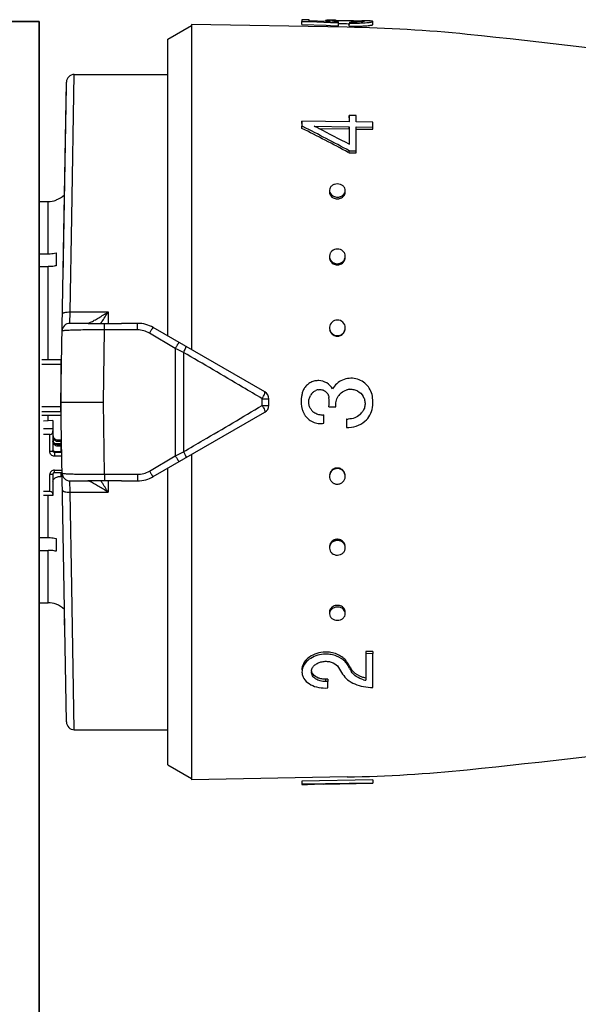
# Model space of a CAD drawing. Header units: millimetres. Extents: x 1279 to 58476, y -6899 to 74987.
# Tile 96 of 157: x 28805 to 28840, y -5967 to -5905. Entities that reach past the tile are written whole.
import ezdxf

# ---------------------------------------------------------------- set-up
doc = ezdxf.new("R2010")
doc.units = ezdxf.units.MM
doc.layers.add('UT_ZAŘÍZENÍ - OT', color=3, linetype='Continuous', lineweight=35)

msp = doc.modelspace()

# ---------------------------------------------------------------- linework, layer by layer
at = {"color": 0, "linetype": 'Continuous'}
for p, q in [((28815.501, -5905.145), (28815.501, -5925.79)), ((28825.369, -5905.318), (28815.501, -5905.145)), ((28822.501, -5905.144), (28822.505, -5904.945)), ((28822.501, -5905.144), (28824.05, -5905.198)), ((28822.505, -5904.84), (28822.505, -5904.945)), ((28822.955, -5904.848), (28822.505, -5904.84)), ((28822.505, -5904.945), (28822.953, -5904.96)), ((28822.953, -5904.96), (28823.021, -5904.963)), ((28822.955, -5904.916), (28822.955, -5904.848)), ((28824.014, -5904.95), (28822.955, -5904.916)), ((28823.021, -5904.963), (28824.312, -5905.008)), ((28824.005, -5904.896), (28824.004, -5904.949)), ((28824.317, -5904.959), (28824.014, -5904.95)), ((28824.168, -5904.955), (28824.168, -5904.94)), ((28824.312, -5905.008), (28824.399, -5905.011)), ((28824.399, -5905.011), (28824.829, -5905.027)), ((28824.605, -5904.954), (28824.606, -5904.89)), ((28824.825, -5905.226), (28824.829, -5905.027)), ((28824.827, -5905.087), (28824.858, -5905.087)), ((28824.829, -5905.027), (28824.829, -5904.974)), ((28825.438, -5904.894), (28825.561, -5904.896)), ((28825.438, -5905.094), (28825.513, -5905.095)), ((28825.511, -5905.255), (28825.515, -5905.056)), ((28825.515, -5904.993), (28825.515, -5905.056)), ((28826.353, -5904.907), (28826.341, -5904.907)), ((28826.352, -5904.967), (28826.352, -5904.921)), ((28826.368, -5904.908), (28826.353, -5904.907)), ((28827.001, -5905.154), (28827.004, -5904.954)), ((28814.001, -5906.085), (28815.501, -5905.219)), ((28824.05, -5905.198), (28824.309, -5905.207)), ((28824.309, -5905.207), (28824.825, -5905.226)), ((28814.001, -5924.924), (28814.001, -5906.085)), ((28807.201, -5929.119), (28807.555, -5908.81)), ((28807.901, -5917.383), (28808.055, -5908.319)), ((28808.055, -5908.319), (28814.001, -5908.319)), ((28807.339, -5921.185), (28807.551, -5909.06)), ((28822.501, -5911.432), (28822.505, -5911.285)), ((28822.505, -5911.285), (28822.505, -5911.597)), ((28825.505, -5911.324), (28822.505, -5911.285)), ((28825.501, -5911.069), (28825.505, -5910.918)), ((28825.505, -5910.918), (28825.505, -5911.324)), ((28825.954, -5910.924), (28825.505, -5910.918)), ((28825.954, -5911.33), (28825.954, -5910.924)), ((28827.004, -5911.343), (28825.954, -5911.33)), ((28827.004, -5911.654), (28827.004, -5911.343)), ((28822.501, -5911.741), (28822.505, -5911.597)), ((28822.505, -5911.597), (28822.56, -5911.625)), ((28823.29, -5911.607), (28825.505, -5911.635)), ((28823.346, -5911.635), (28823.29, -5911.607)), ((28823.583, -5911.755), (28825.501, -5911.779)), ((28825.501, -5911.779), (28825.505, -5911.635)), ((28825.501, -5911.779), (28825.501, -5912.637)), ((28825.505, -5911.635), (28825.505, -5912.754)), ((28825.951, -5911.785), (28827.001, -5911.798)), ((28825.954, -5913.173), (28825.954, -5911.641)), ((28825.954, -5911.641), (28827.004, -5911.654)), ((28827.001, -5911.798), (28827.004, -5911.654)), ((28825.449, -5913.271), (28825.501, -5913.299)), ((28825.501, -5913.299), (28825.505, -5913.168)), ((28825.505, -5913.168), (28825.954, -5913.173)), ((28825.951, -5913.304), (28825.954, -5913.173)), ((28825.501, -5913.299), (28825.951, -5913.304)), ((28805.831, -5916.382), (28806.401, -5916.382)), ((28806.401, -5919.706), (28806.401, -5916.382)), ((28806.901, -5916.283), (28806.901, -5916.296)), ((28807.798, -5923.394), (28807.901, -5917.383)), ((28805.783, -5919.706), (28806.401, -5919.706)), ((28806.901, -5919.645), (28806.901, -5920.459)), ((28805.776, -5920.519), (28806.401, -5920.519)), ((28806.401, -5926.445), (28806.401, -5920.519)), ((28807.779, -5924.119), (28807.798, -5923.394)), ((28807.798, -5923.394), (28810.201, -5923.394)), ((28810.201, -5923.394), (28810.201, -5924.128)), ((28808.937, -5924.119), (28807.779, -5924.119)), ((28809.901, -5929.119), (28809.973, -5924.534)), ((28809.973, -5924.534), (28809.973, -5924.127)), ((28812.071, -5924.534), (28809.973, -5924.534)), ((28812.071, -5924.119), (28811.044, -5924.119)), ((28812.071, -5924.534), (28812.071, -5924.119)), ((28820.151, -5928.475), (28813.071, -5924.387)), ((28814.467, -5925.707), (28812.821, -5924.739)), ((28814.467, -5925.707), (28814.467, -5932.531)), ((28814.988, -5925.963), (28814.988, -5932.275)), ((28807.201, -5926.445), (28806.001, -5926.445)), ((28807.201, -5926.729), (28806.001, -5926.729)), ((28807.201, -5926.445), (28807.201, -5929.967)), ((28819.988, -5929.335), (28819.988, -5928.904)), ((28820.401, -5929.331), (28820.401, -5928.908)), ((28807.201, -5929.425), (28806.001, -5929.425)), ((28807.555, -5949.428), (28807.201, -5929.119)), ((28807.201, -5929.119), (28809.901, -5929.119)), ((28809.973, -5933.704), (28809.901, -5929.119)), ((28824.215, -5929.422), (28824.665, -5929.422)), ((28807.201, -5929.74), (28806.001, -5929.74)), ((28807.201, -5929.967), (28806.001, -5929.967)), ((28806.401, -5930.31), (28806.401, -5929.967)), ((28813.071, -5933.851), (28820.151, -5929.764)), ((28823.895, -5930.463), (28823.895, -5929.928)), ((28806.701, -5930.294), (28806.101, -5930.327)), ((28806.701, -5930.294), (28806.701, -5932.217)), ((28825.325, -5930.191), (28825.325, -5930.725)), ((28806.701, -5930.825), (28806.101, -5930.825)), ((28806.501, -5931.177), (28806.101, -5931.177)), ((28806.501, -5932.256), (28806.501, -5931.177)), ((28807.246, -5931.734), (28807.241, -5931.411)), ((28807.247, -5931.768), (28806.838, -5931.768)), ((28807.001, -5931.523), (28807.001, -5931.621)), ((28807.001, -5931.523), (28807.201, -5931.523)), ((28807.201, -5931.621), (28807.001, -5931.621)), ((28807.001, -5931.816), (28807.001, -5931.913)), ((28807.001, -5931.816), (28807.201, -5931.816)), ((28807.201, -5931.913), (28807.001, -5931.913)), ((28807.199, -5931.737), (28807.246, -5931.734)), ((28807.201, -5931.523), (28807.201, -5931.768)), ((28807.201, -5931.816), (28807.201, -5932.257)), ((28807.201, -5931.963), (28807.25, -5931.963)), ((28806.801, -5932.257), (28806.801, -5932.55)), ((28806.801, -5932.257), (28807.201, -5932.257)), ((28807.257, -5932.315), (28806.801, -5932.315)), ((28807.261, -5932.55), (28806.801, -5932.55)), ((28807.201, -5932.159), (28807.254, -5932.159)), ((28812.821, -5933.5), (28814.467, -5932.531)), ((28815.501, -5932.448), (28815.501, -5953.093)), ((28806.501, -5934.806), (28806.501, -5933.727)), ((28806.701, -5933.688), (28806.701, -5935.042)), ((28806.801, -5933.594), (28806.801, -5933.433)), ((28806.801, -5933.433), (28807.276, -5933.433)), ((28806.801, -5933.594), (28807.279, -5933.594)), ((28807.201, -5933.875), (28807.001, -5933.875)), ((28807.201, -5933.594), (28807.201, -5933.875)), ((28809.973, -5933.704), (28812.071, -5933.704)), ((28809.973, -5933.704), (28809.973, -5934.112)), ((28812.071, -5933.704), (28812.071, -5934.119)), ((28814.001, -5952.153), (28814.001, -5933.314)), ((28807.779, -5934.119), (28808.937, -5934.119)), ((28807.798, -5934.844), (28807.779, -5934.119)), ((28810.201, -5934.11), (28810.201, -5934.844)), ((28811.044, -5934.119), (28812.071, -5934.119)), ((28806.501, -5934.806), (28806.101, -5934.806)), ((28806.701, -5935.042), (28806.101, -5935.042)), ((28806.401, -5937.719), (28806.401, -5935.042)), ((28807.798, -5934.844), (28810.201, -5934.844)), ((28807.901, -5940.855), (28807.798, -5934.844)), ((28805.776, -5937.719), (28806.401, -5937.719)), ((28806.901, -5937.78), (28806.901, -5938.593)), ((28805.783, -5938.532), (28806.401, -5938.532)), ((28806.401, -5941.856), (28806.401, -5938.532)), ((28808.055, -5949.919), (28807.901, -5940.855)), ((28805.831, -5941.856), (28806.401, -5941.856)), ((28806.901, -5941.942), (28806.901, -5941.955)), ((28807.456, -5943.734), (28807.441, -5942.872)), ((28827.001, -5944.96), (28826.551, -5944.965)), ((28826.551, -5944.965), (28826.554, -5945.097)), ((28827.004, -5945.091), (28826.554, -5945.097)), ((28826.554, -5945.097), (28826.554, -5946.785)), ((28827.001, -5944.96), (28827.004, -5945.091)), ((28827.004, -5947.234), (28827.004, -5945.091)), ((28825.379, -5945.649), (28825.382, -5945.787)), ((28825.407, -5945.696), (28825.379, -5945.649)), ((28825.524, -5946.025), (28825.496, -5945.977)), ((28825.634, -5946.072), (28825.637, -5946.213)), ((28824.151, -5946.717), (28824.001, -5946.719)), ((28824.001, -5946.719), (28824.005, -5946.865)), ((28824.155, -5946.863), (28824.005, -5946.865)), ((28824.151, -5946.717), (28824.155, -5946.863)), ((28824.155, -5947.271), (28824.155, -5946.863)), ((28824.005, -5947.273), (28824.155, -5947.271)), ((28808.055, -5949.919), (28814.001, -5949.919)), ((28814.001, -5952.153), (28815.501, -5953.019)), ((28825.369, -5952.921), (28815.501, -5953.093)), ((28827.001, -5953.105), (28822.501, -5953.184)), ((28822.501, -5953.184), (28822.505, -5953.383)), ((28822.501, -5953.194), (28822.505, -5953.394)), ((28827.001, -5953.105), (28827.004, -5953.305)), ((28827.004, -5953.305), (28822.505, -5953.383)), ((28822.505, -5953.383), (28822.505, -5953.394)), ((28823.855, -5953.375), (28823.292, -5953.385)), ((28823.855, -5953.371), (28827.004, -5953.317)), ((28823.855, -5953.375), (28823.855, -5953.371)), ((28827.004, -5953.317), (28827.004, -5953.305))]:
    msp.add_line(p, q, dxfattribs=at)
for centre, radius, start, end in [((28824.28, -5918.1), 13.227, 89.44109, 89.86889), ((28824.18, -5927.896), 23.023, 89.16114, 89.43014), ((28823.895, -5946.997), 42.126, 88.99668, 89.15368), ((28824.756, -5910.168), 5.28, 90.80201, 91.62553), ((28825.192, -5899.608), 5.379, 264.4209, 265.22986), ((28825.278, -5898.566), 6.424, 265.23782, 265.99348), ((28825.688, -5894.965), 10.03, 269.00618, 269.62329), ((28825.732, -5892.514), 12.544, 269.00858, 269.7243), ((28825.813, -5895.224), 9.833, 272.60404, 273.36824), ((28826.152, -5907.472), 2.559, 85.77165, 86.54128), ((28826.208, -5906.703), 1.789, 85.3674, 85.74663), ((28825.736, -5940.642), 35.74, 88.78449, 88.98762), ((28825.886, -5896.478), 8.577, 273.37423, 274.17442), ((28823.798, -5995.304), 90, 84.13647, 89), ((28825.812, -5895.356), 9.899, 272.58441, 273.34327), ((28825.885, -5896.627), 8.626, 273.34927, 274.14414), ((28781.913, -6403.159), 500, 80.7849, 84.13647), ((28808.055, -5908.819), 0.5, 89.99995, 178.99727), ((28775.48, -6005.936), 105.279, 61.6647, 63.47201), ((28775.216, -6005.559), 105.191, 61.44046, 63.25103), ((28778.584, -6000.535), 99.533, 63.12099, 63.27442), ((28775.671, -6006.222), 105.923, 61.93543, 63.10673), ((28824.581, -5915.79), 0.33, 178.19656, 179.9988), ((28806.399, -5914.873), 1.509, 270.07058, 289.41996), ((28806.401, -5914.869), 1.5, 289.47122, 313.35083), ((28824.757, -5915.632), 0.582, 256.38385, 269.38767), ((28824.761, -5915.53), 0.577, 256.34526, 269.38585), ((28824.756, -5915.642), 0.572, 269.48444, 276.21503), ((28824.76, -5915.54), 0.567, 269.48461, 276.23097), ((28824.755, -5915.632), 0.583, 276.20438, 282.56154), ((28824.759, -5915.529), 0.578, 276.22081, 282.59954), ((28824.912, -5915.799), 0.34, 350.77007, 358.16143), ((28824.668, -5919.939), 0.417, 180.04404, 188.31485), ((28824.84, -5919.87), 0.415, 357.37319, 359.99637), ((28824.754, -5919.889), 0.519, 269.66461, 277.08605), ((28824.758, -5919.82), 0.515, 269.66483, 277.10359), ((28824.752, -5919.874), 0.533, 277.07982, 284.05154), ((28824.756, -5919.806), 0.529, 277.09797, 284.09301), ((28789.418, -5910.872), 24.264, 327.18528, 328.93017), ((28807.779, -5924.619), 0.5, 90.00005, 179.0027), ((28793.375, -5913.417), 19.559, 326.80865, 327.16862), ((28812.071, -5926.119), 2, 60, 90), ((28812.07, -5926.013), 1.479, 59.48742, 89.9707), ((28824.784, -5924.404), 0.471, 354.81541, 359.98513), ((28824.752, -5924.442), 0.492, 269.85712, 277.68641), ((28824.756, -5924.411), 0.488, 269.85737, 277.70488), ((28824.75, -5924.425), 0.509, 277.6834, 285.011), ((28824.754, -5924.394), 0.505, 277.70254, 285.05443), ((28706.905, -6145.08), 244.324, 63.74449, 63.88063), ((28807.3, -5927.275), 0.0994, 180.01969, 226.40783), ((28807.301, -5927.263), 0.301, 250.55744, 255.99011), ((28823.565, -5928.82), 1.078, 145.97035, 152.15939), ((28807.301, -5928.891), 0.3, 107.64647, 109.44599), ((28819.901, -5928.908), 0.5, 0, 60), ((28824.455, -5929.058), 1.999, 164.80798, 168.16539), ((28823.543, -5928.811), 1.054, 158.33184, 164.78857), ((28823.561, -5928.818), 1.073, 152.15714, 158.3337), ((28823.762, -5929.121), 0.828, 140.87074, 150.30871), ((28823.768, -5929.126), 0.836, 130.17155, 140.86954), ((28823.643, -5928.89), 0.569, 108.74479, 116.15952), ((28823.646, -5928.897), 0.576, 101.60275, 108.74682), ((28821.918, -5929.119), 2.316, 352.48051, 7.18318), ((28825.627, -5929.273), 0.97, 138.95573, 147.53873), ((28825.622, -5929.269), 0.963, 129.98808, 138.92429), ((28825.618, -5929.231), 0.927, 100.78373, 106.92072), ((28825.608, -5929.182), 0.878, 93.89514, 100.73786), ((28824.343, -5929.119), 2.661, 352.61699, 5.79637), ((28819.901, -5929.331), 0.5, 300, 0), ((28823.664, -5929.282), 1.181, 194.6023, 200.52709), ((28823.71, -5929.264), 1.23, 200.54074, 209.44738), ((28823.724, -5929.257), 1.247, 209.4292, 211.63674), ((28823.773, -5929.111), 0.841, 211.88911, 219.07605), ((28823.765, -5929.118), 0.831, 219.0533, 232.02888), ((28823.752, -5929.156), 0.785, 273.22437, 280.43844), ((28825.443, -5929.076), 1.119, 312.77559, 319.01429), ((28825.614, -5929.225), 0.893, 319.04698, 325.88598), ((28825.443, -5929.093), 1.104, 263.8642, 270.12595), ((28825.442, -5929.085), 1.644, 265.8993, 310.20577), ((28806.991, -5931.326), 0.29, 180.04441, 214.05404), ((28706.905, -5713.158), 244.324, 296.11937, 296.25551), ((28806.789, -5933.688), 0.0882, 171.33922, 179.96309), ((28807.779, -5933.619), 0.5, 181, 270), ((28812.07, -5932.226), 1.479, 270.02931, 300.51257), ((28812.071, -5932.119), 2, 270, 300), ((28824.735, -5933.837), 0.481, 185.08469, 187.79003), ((28824.755, -5933.815), 0.51, 98.02694, 105.33939), ((28824.759, -5933.846), 0.507, 98.04608, 105.38273), ((28824.753, -5933.797), 0.493, 90.20682, 98.03026), ((28824.756, -5933.828), 0.489, 90.20709, 98.04874), ((28793.032, -5945.044), 19.968, 32.83509, 33.1877), ((28789.496, -5947.317), 24.171, 31.0665, 32.81806), ((28824.757, -5938.368), 0.537, 97.79544, 104.73665), ((28824.76, -5938.436), 0.533, 97.81357, 104.77792), ((28824.755, -5938.351), 0.52, 90.39229, 97.80224), ((28824.758, -5938.419), 0.516, 90.39253, 97.81976), ((28806.399, -5943.366), 1.509, 70.58004, 89.92942), ((28806.401, -5943.369), 1.5, 46.64917, 70.52878), ((28824.758, -5942.612), 0.588, 97.26681, 103.58577), ((28824.757, -5942.598), 0.574, 90.56165, 97.27806), ((28824.756, -5942.587), 0.563, 89.57233, 90.53635), ((28824.756, -5942.603), 0.579, 77.42334, 89.52385), ((28824.581, -5942.449), 0.33, 180.0012, 181.80344), ((28824.762, -5942.715), 0.584, 97.28322, 103.6235), ((28824.76, -5942.7), 0.569, 90.56184, 97.29397), ((28824.759, -5942.705), 0.574, 77.3795, 90.47236), ((28824.912, -5942.439), 0.34, 1.83857, 9.22993), ((28824.024, -5946.975), 1.981, 90.6662, 95.25488), ((28824.023, -5946.943), 1.949, 86.31776, 90.65223), ((28824.419, -5946.374), 1.129, 37.30427, 43.3274), ((28824.514, -5946.301), 1.009, 30.66525, 37.31087), ((28865.777, -5921.9), 46.929, 210.59685, 210.86768), ((28864.928, -5922.068), 46.046, 210.8741, 211.14789), ((28823.563, -5946.243), 0.458, 173.03308, 181.39547), ((28863.309, -5923.004), 44.808, 210.82705, 211.4577), ((28863.576, -5922.885), 44.466, 211.14786, 211.42912), ((28864.054, -5922.931), 44.921, 210.9365, 211.21663), ((28826.424, -5945.587), 0.927, 211.49104, 218.28511), ((28826.503, -5945.525), 1.027, 218.28539, 224.50117), ((28826.939, -5944.915), 1.908, 254.23814, 258.37107), ((28781.913, -5455.08), 500, 275.86353, 279.22391), ((28808.055, -5949.419), 0.5, 181, 270), ((28823.798, -5862.934), 90, 271, 275.86353)]:
    msp.add_arc(centre, radius, start, end, dxfattribs=at)
for centre, major_axis, ratio, start_param, end_param in [((28806.501, -5930.942), (0, -0.235), 0.85043, 0, 1.570796), ((28806.501, -5934.963), (-0.2, 0), 0.785695, 3.141593, 4.712389)]:
    msp.add_ellipse(centre, major_axis=major_axis, ratio=ratio, start_param=start_param, end_param=end_param, dxfattribs=at)
for points, knots in [([(28824.055, -5904.882), (28824.042, -5904.883), (28824.026, -5904.885), (28824.009, -5904.89), (28824.005, -5904.894), (28824.005, -5904.896)], [0, 0, 0, 0, 0.708486, 0.898996, 1, 1, 1, 1]), ([(28824.005, -5904.896), (28824.005, -5904.901), (28824.023, -5904.909), (28824.051, -5904.918), (28824.104, -5904.929), (28824.144, -5904.936), (28824.168, -5904.94)], [0, 0, 0, 0, 0.080473, 0.272652, 0.58028, 1, 1, 1, 1]), ([(28824.154, -5904.875), (28824.144, -5904.875), (28824.111, -5904.877), (28824.077, -5904.879), (28824.055, -5904.882)], [0, 0, 0, 0, 0.312325, 1, 1, 1, 1]), ([(28824.311, -5904.873), (28824.296, -5904.873), (28824.244, -5904.873), (28824.192, -5904.874), (28824.154, -5904.875)], [0, 0, 0, 0, 0.28218, 1, 1, 1, 1]), ([(28824.168, -5904.94), (28824.179, -5904.941), (28824.228, -5904.949), (28824.278, -5904.955), (28824.317, -5904.959)], [0, 0, 0, 0, 0.219199, 1, 1, 1, 1]), ([(28824.402, -5904.912), (28824.402, -5904.909), (28824.413, -5904.904), (28824.42, -5904.903), (28824.426, -5904.902)], [0, 0, 0, 0, 0.306489, 1, 1, 1, 1]), ([(28824.669, -5904.961), (28824.631, -5904.957), (28824.565, -5904.95), (28824.489, -5904.939), (28824.444, -5904.93), (28824.422, -5904.924), (28824.409, -5904.919), (28824.402, -5904.914), (28824.402, -5904.912)], [0, 0, 0, 0, 0.416564, 0.727805, 0.840468, 0.923103, 0.975235, 1, 1, 1, 1]), ([(28824.426, -5904.902), (28824.431, -5904.901), (28824.453, -5904.898), (28824.476, -5904.896), (28824.495, -5904.895)], [0, 0, 0, 0, 0.191517, 1, 1, 1, 1]), ([(28824.495, -5904.895), (28824.503, -5904.894), (28824.54, -5904.892), (28824.577, -5904.891), (28824.606, -5904.89)], [0, 0, 0, 0, 0.216654, 1, 1, 1, 1]), ([(28824.682, -5904.889), (28824.695, -5904.888), (28824.755, -5904.888), (28824.814, -5904.888), (28824.86, -5904.888)], [0, 0, 0, 0, 0.229978, 1, 1, 1, 1]), ([(28824.858, -5905.087), (28824.902, -5905.088), (28825.096, -5905.088), (28825.289, -5905.091), (28825.438, -5905.094)], [0, 0, 0, 0, 0.228577, 1, 1, 1, 1]), ([(28824.86, -5904.888), (28824.904, -5904.888), (28825.097, -5904.888), (28825.29, -5904.891), (28825.438, -5904.894)], [0, 0, 0, 0, 0.228486, 1, 1, 1, 1]), ([(28825.561, -5904.896), (28825.7, -5904.898), (28825.949, -5904.904), (28826.197, -5904.911), (28826.306, -5904.918)], [0, 0, 0, 0, 0.5608, 1, 1, 1, 1]), ([(28826.263, -5904.976), (28826.22, -5904.979), (28826.007, -5904.993), (28825.793, -5904.996), (28825.623, -5904.995)], [0, 0, 0, 0, 0.202928, 1, 1, 1, 1]), ([(28825.671, -5905.058), (28825.722, -5905.058), (28825.919, -5905.058), (28826.115, -5905.053), (28826.26, -5905.047)], [0, 0, 0, 0, 0.261385, 1, 1, 1, 1]), ([(28826.462, -5904.942), (28826.462, -5904.943), (28826.457, -5904.947), (28826.44, -5904.953), (28826.403, -5904.961), (28826.341, -5904.969), (28826.292, -5904.973), (28826.263, -5904.976)], [0, 0, 0, 0, 0.026104, 0.078509, 0.271488, 0.580502, 1, 1, 1, 1]), ([(28826.352, -5904.921), (28826.367, -5904.922), (28826.393, -5904.924), (28826.427, -5904.929), (28826.448, -5904.933), (28826.46, -5904.937), (28826.462, -5904.94)], [0, 0, 0, 0, 0.402142, 0.703286, 0.901798, 1, 1, 1, 1]), ([(28826.462, -5904.94), (28826.462, -5904.94), (28826.462, -5904.941), (28826.462, -5904.941), (28826.462, -5904.942)], [0, 0, 0, 0, 0.519614, 1, 1, 1, 1]), ([(28826.924, -5904.929), (28826.868, -5904.922), (28826.725, -5904.916), (28826.582, -5904.912), (28826.495, -5904.91)], [0, 0, 0, 0, 0.393124, 1, 1, 1, 1]), ([(28826.508, -5905.231), (28826.578, -5905.226), (28826.676, -5905.217), (28826.797, -5905.203), (28826.867, -5905.193), (28826.923, -5905.184), (28826.964, -5905.174), (28826.987, -5905.166), (28827.001, -5905.158), (28827.001, -5905.154)], [0, 0, 0, 0, 0.416026, 0.586157, 0.728535, 0.841423, 0.923955, 0.976034, 1, 1, 1, 1]), ([(28826.51, -5905.032), (28826.58, -5905.027), (28826.678, -5905.018), (28826.8, -5905.004), (28826.87, -5904.994), (28826.926, -5904.984), (28826.967, -5904.974), (28826.991, -5904.967), (28827.004, -5904.958), (28827.004, -5904.954)], [0, 0, 0, 0, 0.415889, 0.585993, 0.728367, 0.841268, 0.923827, 0.975949, 1, 1, 1, 1]), ([(28826.984, -5904.941), (28826.98, -5904.94), (28826.961, -5904.934), (28826.941, -5904.931), (28826.924, -5904.929)], [0, 0, 0, 0, 0.194984, 1, 1, 1, 1]), ([(28827.004, -5904.954), (28827.004, -5904.951), (28826.997, -5904.945), (28826.989, -5904.942), (28826.984, -5904.941)], [0, 0, 0, 0, 0.34526, 1, 1, 1, 1]), ([(28825.511, -5905.255), (28825.576, -5905.256), (28825.825, -5905.258), (28826.074, -5905.254), (28826.258, -5905.245)], [0, 0, 0, 0, 0.261104, 1, 1, 1, 1]), ([(28824.251, -5915.79), (28824.251, -5915.882), (28824.337, -5916.078), (28824.521, -5916.174), (28824.62, -5916.198)], [0, 0, 0, 0, 0.47302, 1, 1, 1, 1]), ([(28824.255, -5915.668), (28824.253, -5915.716), (28824.272, -5915.815), (28824.325, -5915.9), (28824.359, -5915.937)], [0, 0, 0, 0, 0.488775, 1, 1, 1, 1]), ([(28824.755, -5915.266), (28824.691, -5915.266), (28824.566, -5915.285), (28824.402, -5915.369), (28824.288, -5915.503), (28824.257, -5915.614), (28824.255, -5915.668)], [0, 0, 0, 0, 0.270385, 0.528616, 0.769944, 1, 1, 1, 1]), ([(28825.254, -5915.699), (28825.256, -5915.643), (28825.23, -5915.527), (28825.117, -5915.383), (28824.95, -5915.29), (28824.82, -5915.267), (28824.755, -5915.266)], [0, 0, 0, 0, 0.229393, 0.470966, 0.729703, 1, 1, 1, 1]), ([(28825.151, -5915.945), (28825.182, -5915.911), (28825.232, -5915.834), (28825.253, -5915.743), (28825.254, -5915.699)], [0, 0, 0, 0, 0.509651, 1, 1, 1, 1]), ([(28824.359, -5915.937), (28824.375, -5915.956), (28824.451, -5916.027), (28824.549, -5916.072), (28824.625, -5916.091)], [0, 0, 0, 0, 0.24218, 1, 1, 1, 1]), ([(28824.882, -5916.2), (28824.972, -5916.18), (28825.14, -5916.101), (28825.233, -5915.936), (28825.247, -5915.853)], [0, 0, 0, 0, 0.524629, 1, 1, 1, 1]), ([(28824.885, -5916.093), (28824.911, -5916.087), (28825.009, -5916.058), (28825.1, -5916.001), (28825.151, -5915.945)], [0, 0, 0, 0, 0.260211, 1, 1, 1, 1]), ([(28824.755, -5919.402), (28824.632, -5919.401), (28824.438, -5919.468), (28824.289, -5919.666), (28824.258, -5919.785), (28824.255, -5919.844)], [0, 0, 0, 0, 0.507384, 0.755665, 1, 1, 1, 1]), ([(28825.255, -5919.87), (28825.255, -5919.809), (28825.227, -5919.685), (28825.116, -5919.529), (28824.949, -5919.427), (28824.82, -5919.402), (28824.755, -5919.402)], [0, 0, 0, 0, 0.241806, 0.488407, 0.741812, 1, 1, 1, 1]), ([(28806.401, -5919.706), (28806.443, -5919.706), (28806.611, -5919.701), (28806.779, -5919.676), (28806.901, -5919.645)], [0, 0, 0, 0, 0.252472, 1, 1, 1, 1]), ([(28824.255, -5919.844), (28824.253, -5919.895), (28824.263, -5919.963), (28824.286, -5920.027), (28824.293, -5920.042)], [0, 0, 0, 0, 0.747031, 1, 1, 1, 1]), ([(28824.256, -5919.999), (28824.269, -5920.09), (28824.356, -5920.269), (28824.529, -5920.366), (28824.62, -5920.39)], [0, 0, 0, 0, 0.489899, 1, 1, 1, 1]), ([(28824.293, -5920.042), (28824.323, -5920.109), (28824.415, -5920.231), (28824.552, -5920.299), (28824.625, -5920.318)], [0, 0, 0, 0, 0.492845, 1, 1, 1, 1]), ([(28824.882, -5920.392), (28824.974, -5920.369), (28825.146, -5920.274), (28825.234, -5920.096), (28825.247, -5920.006)], [0, 0, 0, 0, 0.510101, 1, 1, 1, 1]), ([(28824.885, -5920.319), (28824.947, -5920.304), (28825.065, -5920.251), (28825.155, -5920.156), (28825.187, -5920.103)], [0, 0, 0, 0, 0.506643, 1, 1, 1, 1]), ([(28825.187, -5920.103), (28825.197, -5920.087), (28825.233, -5920.02), (28825.252, -5919.945), (28825.254, -5919.889)], [0, 0, 0, 0, 0.253103, 1, 1, 1, 1]), ([(28806.901, -5920.459), (28806.861, -5920.469), (28806.696, -5920.504), (28806.527, -5920.519), (28806.401, -5920.519)], [0, 0, 0, 0, 0.247091, 1, 1, 1, 1]), ([(28807.298, -5923.523), (28807.299, -5923.514), (28807.308, -5923.491), (28807.341, -5923.468), (28807.387, -5923.446), (28807.477, -5923.418), (28807.616, -5923.398), (28807.735, -5923.393), (28807.798, -5923.394)], [0, 0, 0, 0, 0.054454, 0.124226, 0.220024, 0.341181, 0.645763, 1, 1, 1, 1]), ([(28809.08, -5924.055), (28809.164, -5924.015), (28809.34, -5923.922), (28809.717, -5923.706), (28810.006, -5923.524), (28810.201, -5923.394)], [0, 0, 0, 0, 0.213248, 0.460801, 1, 1, 1, 1]), ([(28824.755, -5923.908), (28824.634, -5923.908), (28824.383, -5923.999), (28824.267, -5924.24), (28824.257, -5924.359)], [0, 0, 0, 0, 0.501804, 1, 1, 1, 1]), ([(28825.255, -5924.404), (28825.255, -5924.278), (28825.147, -5924.014), (28824.882, -5923.909), (28824.755, -5923.908)], [0, 0, 0, 0, 0.49811, 1, 1, 1, 1]), ([(28809.973, -5924.534), (28809.797, -5924.533), (28809.452, -5924.533), (28808.951, -5924.536), (28808.491, -5924.542), (28808.14, -5924.549), (28807.893, -5924.557), (28807.737, -5924.563), (28807.602, -5924.569), (28807.49, -5924.576), (28807.402, -5924.584), (28807.339, -5924.591), (28807.301, -5924.598), (28807.284, -5924.604), (28807.28, -5924.609), (28807.28, -5924.61)], [0, 0, 0, 0, 0.195605, 0.383531, 0.55643, 0.707585, 0.773165, 0.831259, 0.881323, 0.92293, 0.955723, 0.979458, 0.994025, 0.997954, 1, 1, 1, 1]), ([(28808.911, -5924.119), (28808.919, -5924.119), (28808.94, -5924.114), (28808.959, -5924.108), (28808.97, -5924.103)], [0, 0, 0, 0, 0.393757, 1, 1, 1, 1]), ([(28808.937, -5924.119), (28809.017, -5924.119), (28809.362, -5924.12), (28809.708, -5924.124), (28809.973, -5924.127)], [0, 0, 0, 0, 0.230893, 1, 1, 1, 1]), ([(28808.97, -5924.103), (28808.973, -5924.102), (28808.983, -5924.098), (28808.994, -5924.094), (28809.002, -5924.091)], [0, 0, 0, 0, 0.235586, 1, 1, 1, 1]), ([(28809.002, -5924.091), (28809.008, -5924.088), (28809.034, -5924.077), (28809.06, -5924.065), (28809.08, -5924.055)], [0, 0, 0, 0, 0.229765, 1, 1, 1, 1]), ([(28809.973, -5924.127), (28810.153, -5924.129), (28810.51, -5924.128), (28810.866, -5924.119), (28811.044, -5924.119)], [0, 0, 0, 0, 0.502804, 1, 1, 1, 1]), ([(28812.821, -5924.739), (28812.841, -5924.719), (28812.873, -5924.671), (28812.906, -5924.597), (28812.945, -5924.534), (28812.984, -5924.483), (28813.015, -5924.441), (28813.04, -5924.41), (28813.055, -5924.394), (28813.068, -5924.385), (28813.071, -5924.387)], [0, 0, 0, 0, 0.198142, 0.388892, 0.560134, 0.707991, 0.828678, 0.918542, 0.975091, 1, 1, 1, 1]), ([(28824.256, -5924.503), (28824.269, -5924.598), (28824.352, -5924.785), (28824.528, -5924.89), (28824.62, -5924.916)], [0, 0, 0, 0, 0.498032, 1, 1, 1, 1]), ([(28824.272, -5924.53), (28824.295, -5924.612), (28824.384, -5924.77), (28824.542, -5924.858), (28824.625, -5924.881)], [0, 0, 0, 0, 0.49918, 1, 1, 1, 1]), ([(28824.882, -5924.917), (28824.965, -5924.894), (28825.121, -5924.808), (28825.211, -5924.652), (28825.234, -5924.57)], [0, 0, 0, 0, 0.50198, 1, 1, 1, 1]), ([(28824.885, -5924.882), (28824.957, -5924.862), (28825.096, -5924.791), (28825.187, -5924.663), (28825.216, -5924.594)], [0, 0, 0, 0, 0.50114, 1, 1, 1, 1]), ([(28814.467, -5925.707), (28814.496, -5925.657), (28814.539, -5925.586), (28814.596, -5925.496), (28814.632, -5925.441), (28814.663, -5925.396), (28814.687, -5925.364), (28814.703, -5925.346), (28814.712, -5925.338), (28814.716, -5925.337), (28814.717, -5925.338)], [0, 0, 0, 0, 0.387648, 0.559336, 0.708365, 0.829964, 0.920373, 0.976704, 0.992026, 1, 1, 1, 1]), ([(28814.988, -5925.963), (28815.014, -5925.917), (28815.05, -5925.848), (28815.093, -5925.761), (28815.119, -5925.706), (28815.137, -5925.661), (28815.149, -5925.626), (28815.155, -5925.604), (28815.154, -5925.59), (28815.151, -5925.588)], [0, 0, 0, 0, 0.389691, 0.560136, 0.707341, 0.827183, 0.916538, 0.973346, 1, 1, 1, 1]), ([(28819.988, -5928.904), (28819.572, -5928.659), (28817.906, -5927.679), (28816.239, -5926.699), (28814.988, -5925.963)], [0, 0, 0, 0, 0.249365, 1, 1, 1, 1]), ([(28826.991, -5928.85), (28826.976, -5928.708), (28826.901, -5928.426), (28826.595, -5927.938), (28825.944, -5927.547), (28825.187, -5927.621), (28824.704, -5927.934), (28824.517, -5928.158), (28824.445, -5928.281)], [0, 0, 0, 0, 0.125806, 0.251598, 0.500158, 0.748611, 0.874302, 1, 1, 1, 1]), ([(28824.445, -5928.281), (28824.357, -5928.129), (28824.101, -5927.866), (28823.662, -5927.737), (28823.31, -5927.769), (28823.06, -5927.859), (28822.839, -5928.009), (28822.721, -5928.144), (28822.672, -5928.217)], [0, 0, 0, 0, 0.249691, 0.498274, 0.623384, 0.748679, 0.874168, 1, 1, 1, 1]), ([(28819.988, -5928.904), (28820.016, -5928.852), (28820.067, -5928.757), (28820.124, -5928.629), (28820.154, -5928.54), (28820.161, -5928.494), (28820.155, -5928.478), (28820.151, -5928.475)], [0, 0, 0, 0, 0.377895, 0.69297, 0.905251, 0.965919, 1, 1, 1, 1]), ([(28819.988, -5928.904), (28820.016, -5928.904), (28820.07, -5928.904), (28820.148, -5928.904), (28820.219, -5928.905), (28820.28, -5928.905), (28820.324, -5928.906), (28820.353, -5928.906), (28820.37, -5928.906), (28820.382, -5928.907), (28820.392, -5928.907), (28820.397, -5928.908), (28820.401, -5928.907), (28820.401, -5928.908)], [0, 0, 0, 0, 0.203374, 0.394866, 0.56769, 0.716771, 0.837685, 0.88646, 0.926896, 0.958626, 0.981467, 0.99529, 1, 1, 1, 1]), ([(28822.499, -5928.648), (28822.483, -5928.725), (28822.436, -5929.034), (28822.462, -5929.353), (28822.52, -5929.58)], [0, 0, 0, 0, 0.250786, 1, 1, 1, 1]), ([(28823.059, -5929.555), (28823.02, -5929.493), (28822.959, -5929.356), (28822.926, -5929.135), (28822.951, -5928.913), (28823.006, -5928.774), (28823.043, -5928.711)], [0, 0, 0, 0, 0.249892, 0.499949, 0.75024, 1, 1, 1, 1]), ([(28823.53, -5928.333), (28823.607, -5928.317), (28823.769, -5928.317), (28823.99, -5928.417), (28824.154, -5928.596), (28824.207, -5928.751), (28824.216, -5928.83)], [0, 0, 0, 0, 0.248903, 0.498305, 0.748695, 1, 1, 1, 1]), ([(28824.665, -5929.422), (28824.648, -5929.307), (28824.658, -5929.07), (28824.747, -5928.85), (28824.809, -5928.752)], [0, 0, 0, 0, 0.500135, 1, 1, 1, 1]), ([(28825.548, -5928.306), (28825.632, -5928.301), (28825.802, -5928.313), (28826.119, -5928.429), (28826.374, -5928.678), (28826.496, -5928.995), (28826.523, -5929.25), (28826.476, -5929.502), (28826.401, -5929.656), (28826.353, -5929.726)], [0, 0, 0, 0, 0.124702, 0.249421, 0.497433, 0.62303, 0.748788, 0.874419, 1, 1, 1, 1]), ([(28814.988, -5932.275), (28815.406, -5932.029), (28817.072, -5931.05), (28818.739, -5930.069), (28819.988, -5929.335)], [0, 0, 0, 0, 0.250578, 1, 1, 1, 1]), ([(28819.988, -5929.335), (28820.016, -5929.335), (28820.07, -5929.334), (28820.148, -5929.334), (28820.219, -5929.334), (28820.28, -5929.333), (28820.324, -5929.333), (28820.353, -5929.332), (28820.37, -5929.332), (28820.382, -5929.331), (28820.392, -5929.332), (28820.397, -5929.33), (28820.401, -5929.331), (28820.401, -5929.331)], [0, 0, 0, 0, 0.203374, 0.394866, 0.56769, 0.716771, 0.837685, 0.88646, 0.926896, 0.958626, 0.981467, 0.99529, 1, 1, 1, 1]), ([(28819.988, -5929.335), (28820.016, -5929.386), (28820.067, -5929.482), (28820.124, -5929.61), (28820.154, -5929.698), (28820.161, -5929.745), (28820.155, -5929.761), (28820.151, -5929.764)], [0, 0, 0, 0, 0.377895, 0.69297, 0.905251, 0.965919, 1, 1, 1, 1]), ([(28826.503, -5930.341), (28826.633, -5930.231), (28826.851, -5929.96), (28826.96, -5929.63), (28826.982, -5929.461)], [0, 0, 0, 0, 0.49938, 1, 1, 1, 1]), ([(28822.662, -5929.911), (28822.725, -5930.012), (28822.88, -5930.198), (28823.185, -5930.395), (28823.535, -5930.491), (28823.778, -5930.485), (28823.895, -5930.463)], [0, 0, 0, 0, 0.249964, 0.499879, 0.749906, 1, 1, 1, 1]), ([(28823.797, -5929.94), (28823.701, -5929.945), (28823.505, -5929.922), (28823.33, -5929.831), (28823.254, -5929.772)], [0, 0, 0, 0, 0.50069, 1, 1, 1, 1]), ([(28826.203, -5929.898), (28826.102, -5929.992), (28825.862, -5930.144), (28825.583, -5930.197), (28825.445, -5930.197)], [0, 0, 0, 0, 0.500561, 1, 1, 1, 1]), ([(28806.701, -5931.229), (28806.701, -5931.267), (28806.717, -5931.345), (28806.784, -5931.443), (28806.883, -5931.508), (28806.962, -5931.523), (28807.001, -5931.523)], [0, 0, 0, 0, 0.247784, 0.496832, 0.747734, 1, 1, 1, 1]), ([(28806.701, -5931.522), (28806.701, -5931.56), (28806.717, -5931.638), (28806.784, -5931.735), (28806.883, -5931.801), (28806.962, -5931.816), (28807.001, -5931.816)], [0, 0, 0, 0, 0.247784, 0.496832, 0.747734, 1, 1, 1, 1]), ([(28807.001, -5931.913), (28806.962, -5931.913), (28806.883, -5931.898), (28806.784, -5931.833), (28806.717, -5931.735), (28806.701, -5931.657), (28806.701, -5931.619)], [0, 0, 0, 0, 0.252266, 0.503168, 0.752216, 1, 1, 1, 1]), ([(28807.001, -5931.621), (28806.952, -5931.621), (28806.853, -5931.597), (28806.778, -5931.529), (28806.751, -5931.489)], [0, 0, 0, 0, 0.501963, 1, 1, 1, 1]), ([(28806.701, -5932.217), (28806.701, -5932.22), (28806.698, -5932.225), (28806.692, -5932.229), (28806.682, -5932.234), (28806.665, -5932.24), (28806.641, -5932.245), (28806.611, -5932.25), (28806.563, -5932.255), (28806.526, -5932.256), (28806.501, -5932.256)], [0, 0, 0, 0, 0.040706, 0.069574, 0.105554, 0.199505, 0.321626, 0.468167, 0.634164, 1, 1, 1, 1]), ([(28806.801, -5932.55), (28806.762, -5932.55), (28806.683, -5932.535), (28806.584, -5932.47), (28806.517, -5932.372), (28806.501, -5932.294), (28806.501, -5932.256)], [0, 0, 0, 0, 0.252255, 0.503168, 0.752226, 1, 1, 1, 1]), ([(28806.801, -5932.315), (28806.788, -5932.315), (28806.762, -5932.31), (28806.728, -5932.288), (28806.706, -5932.256), (28806.701, -5932.23), (28806.701, -5932.217)], [0, 0, 0, 0, 0.252236, 0.503168, 0.752245, 1, 1, 1, 1]), ([(28806.801, -5932.257), (28806.789, -5932.257), (28806.765, -5932.252), (28806.734, -5932.234), (28806.711, -5932.206), (28806.703, -5932.183), (28806.702, -5932.172)], [0, 0, 0, 0, 0.251925, 0.502849, 0.751924, 1, 1, 1, 1]), ([(28814.467, -5932.531), (28814.496, -5932.581), (28814.539, -5932.653), (28814.596, -5932.742), (28814.632, -5932.798), (28814.663, -5932.842), (28814.687, -5932.874), (28814.703, -5932.893), (28814.712, -5932.9), (28814.716, -5932.901), (28814.717, -5932.901)], [0, 0, 0, 0, 0.387648, 0.559336, 0.708365, 0.829964, 0.920373, 0.976704, 0.992026, 1, 1, 1, 1]), ([(28814.988, -5932.275), (28815.014, -5932.322), (28815.05, -5932.39), (28815.093, -5932.477), (28815.119, -5932.532), (28815.137, -5932.577), (28815.149, -5932.613), (28815.155, -5932.634), (28815.154, -5932.648), (28815.151, -5932.65)], [0, 0, 0, 0, 0.389693, 0.560138, 0.707342, 0.827185, 0.916539, 0.973347, 1, 1, 1, 1]), ([(28806.801, -5933.433), (28806.762, -5933.433), (28806.683, -5933.448), (28806.584, -5933.514), (28806.517, -5933.611), (28806.501, -5933.689), (28806.501, -5933.727)], [0, 0, 0, 0, 0.252255, 0.503168, 0.752226, 1, 1, 1, 1]), ([(28806.701, -5933.688), (28806.701, -5933.691), (28806.698, -5933.696), (28806.692, -5933.7), (28806.682, -5933.705), (28806.665, -5933.711), (28806.641, -5933.717), (28806.611, -5933.721), (28806.563, -5933.726), (28806.526, -5933.727), (28806.501, -5933.727)], [0, 0, 0, 0, 0.040706, 0.069574, 0.105554, 0.199505, 0.321626, 0.468167, 0.634164, 1, 1, 1, 1]), ([(28806.701, -5934.169), (28806.701, -5934.131), (28806.717, -5934.053), (28806.784, -5933.955), (28806.883, -5933.89), (28806.962, -5933.875), (28807.001, -5933.875)], [0, 0, 0, 0, 0.247784, 0.496832, 0.747734, 1, 1, 1, 1]), ([(28806.801, -5933.594), (28806.788, -5933.594), (28806.764, -5933.598), (28806.733, -5933.617), (28806.711, -5933.643), (28806.703, -5933.665), (28806.702, -5933.675)], [0, 0, 0, 0, 0.26767, 0.525516, 0.768461, 1, 1, 1, 1]), ([(28807.28, -5933.628), (28807.28, -5933.63), (28807.284, -5933.634), (28807.301, -5933.64), (28807.339, -5933.647), (28807.402, -5933.655), (28807.49, -5933.662), (28807.602, -5933.669), (28807.737, -5933.676), (28807.893, -5933.682), (28808.14, -5933.689), (28808.491, -5933.696), (28808.951, -5933.702), (28809.452, -5933.705), (28809.797, -5933.705), (28809.973, -5933.704)], [0, 0, 0, 0, 0.002046, 0.005975, 0.020542, 0.044277, 0.07707, 0.118677, 0.168741, 0.226835, 0.292415, 0.44357, 0.616469, 0.804395, 1, 1, 1, 1]), ([(28812.821, -5933.5), (28812.841, -5933.52), (28812.873, -5933.568), (28812.906, -5933.642), (28812.945, -5933.705), (28812.984, -5933.756), (28813.015, -5933.797), (28813.04, -5933.828), (28813.055, -5933.845), (28813.068, -5933.853), (28813.071, -5933.851)], [0, 0, 0, 0, 0.198108, 0.388908, 0.560156, 0.708001, 0.828682, 0.918545, 0.975091, 1, 1, 1, 1]), ([(28824.62, -5933.323), (28824.528, -5933.348), (28824.352, -5933.453), (28824.269, -5933.64), (28824.256, -5933.735)], [0, 0, 0, 0, 0.501968, 1, 1, 1, 1]), ([(28824.259, -5933.902), (28824.267, -5933.96), (28824.305, -5934.075), (28824.418, -5934.217), (28824.575, -5934.308), (28824.695, -5934.33), (28824.755, -5934.33)], [0, 0, 0, 0, 0.249231, 0.498303, 0.748586, 1, 1, 1, 1]), ([(28824.625, -5933.357), (28824.542, -5933.38), (28824.384, -5933.469), (28824.295, -5933.626), (28824.272, -5933.709)], [0, 0, 0, 0, 0.50082, 1, 1, 1, 1]), ([(28824.755, -5934.33), (28824.823, -5934.33), (28824.961, -5934.3), (28825.134, -5934.179), (28825.24, -5933.998), (28825.259, -5933.859), (28825.253, -5933.792)], [0, 0, 0, 0, 0.25144, 0.501784, 0.751362, 1, 1, 1, 1]), ([(28825.234, -5933.668), (28825.211, -5933.586), (28825.121, -5933.431), (28824.965, -5933.344), (28824.882, -5933.322)], [0, 0, 0, 0, 0.49802, 1, 1, 1, 1]), ([(28825.216, -5933.645), (28825.187, -5933.575), (28825.096, -5933.448), (28824.957, -5933.376), (28824.885, -5933.357)], [0, 0, 0, 0, 0.49886, 1, 1, 1, 1]), ([(28808.925, -5934.121), (28808.924, -5934.121), (28808.919, -5934.12), (28808.915, -5934.119), (28808.911, -5934.119)], [0, 0, 0, 0, 0.289793, 1, 1, 1, 1]), ([(28809.08, -5934.183), (28809.05, -5934.169), (28809, -5934.146), (28808.947, -5934.126), (28808.925, -5934.121)], [0, 0, 0, 0, 0.595054, 1, 1, 1, 1]), ([(28809.973, -5934.112), (28809.882, -5934.113), (28809.537, -5934.116), (28809.191, -5934.119), (28808.937, -5934.119)], [0, 0, 0, 0, 0.264643, 1, 1, 1, 1]), ([(28810.201, -5934.844), (28810.006, -5934.715), (28809.717, -5934.533), (28809.34, -5934.317), (28809.164, -5934.223), (28809.08, -5934.183)], [0, 0, 0, 0, 0.539199, 0.786752, 1, 1, 1, 1]), ([(28811.044, -5934.119), (28810.866, -5934.119), (28810.51, -5934.111), (28810.153, -5934.11), (28809.973, -5934.112)], [0, 0, 0, 0, 0.497196, 1, 1, 1, 1]), ([(28807.298, -5934.715), (28807.299, -5934.725), (28807.308, -5934.747), (28807.341, -5934.771), (28807.387, -5934.793), (28807.477, -5934.82), (28807.616, -5934.841), (28807.735, -5934.845), (28807.798, -5934.844)], [0, 0, 0, 0, 0.054452, 0.124207, 0.219995, 0.341151, 0.645741, 1, 1, 1, 1]), ([(28806.401, -5937.719), (28806.443, -5937.719), (28806.611, -5937.724), (28806.779, -5937.749), (28806.901, -5937.78)], [0, 0, 0, 0, 0.252472, 1, 1, 1, 1]), ([(28824.293, -5938.196), (28824.286, -5938.212), (28824.263, -5938.275), (28824.253, -5938.344), (28824.255, -5938.394)], [0, 0, 0, 0, 0.252969, 1, 1, 1, 1]), ([(28824.62, -5937.848), (28824.529, -5937.872), (28824.356, -5937.969), (28824.269, -5938.149), (28824.256, -5938.239)], [0, 0, 0, 0, 0.510101, 1, 1, 1, 1]), ([(28824.625, -5937.921), (28824.552, -5937.94), (28824.415, -5938.007), (28824.323, -5938.13), (28824.293, -5938.196)], [0, 0, 0, 0, 0.507155, 1, 1, 1, 1]), ([(28825.247, -5938.232), (28825.234, -5938.143), (28825.146, -5937.964), (28824.974, -5937.87), (28824.882, -5937.847)], [0, 0, 0, 0, 0.489899, 1, 1, 1, 1]), ([(28825.187, -5938.136), (28825.155, -5938.082), (28825.065, -5937.988), (28824.947, -5937.935), (28824.885, -5937.919)], [0, 0, 0, 0, 0.493357, 1, 1, 1, 1]), ([(28825.254, -5938.35), (28825.252, -5938.294), (28825.233, -5938.218), (28825.197, -5938.152), (28825.187, -5938.136)], [0, 0, 0, 0, 0.746897, 1, 1, 1, 1]), ([(28806.901, -5938.593), (28806.861, -5938.583), (28806.696, -5938.547), (28806.527, -5938.532), (28806.401, -5938.532)], [0, 0, 0, 0, 0.247091, 1, 1, 1, 1]), ([(28824.255, -5938.394), (28824.258, -5938.453), (28824.289, -5938.573), (28824.438, -5938.77), (28824.632, -5938.838), (28824.755, -5938.837)], [0, 0, 0, 0, 0.244335, 0.492616, 1, 1, 1, 1]), ([(28824.755, -5938.837), (28824.821, -5938.836), (28824.954, -5938.81), (28825.123, -5938.703), (28825.233, -5938.54), (28825.257, -5938.412), (28825.254, -5938.35)], [0, 0, 0, 0, 0.258416, 0.511779, 0.758272, 1, 1, 1, 1]), ([(28824.62, -5942.04), (28824.521, -5942.064), (28824.337, -5942.16), (28824.251, -5942.357), (28824.251, -5942.449)], [0, 0, 0, 0, 0.52698, 1, 1, 1, 1]), ([(28825.247, -5942.385), (28825.233, -5942.303), (28825.14, -5942.137), (28824.972, -5942.058), (28824.882, -5942.038)], [0, 0, 0, 0, 0.475371, 1, 1, 1, 1]), ([(28824.359, -5942.301), (28824.325, -5942.338), (28824.272, -5942.423), (28824.253, -5942.522), (28824.255, -5942.57)], [0, 0, 0, 0, 0.511225, 1, 1, 1, 1]), ([(28824.255, -5942.57), (28824.257, -5942.624), (28824.288, -5942.735), (28824.402, -5942.869), (28824.566, -5942.953), (28824.691, -5942.973), (28824.755, -5942.972)], [0, 0, 0, 0, 0.230056, 0.471384, 0.729615, 1, 1, 1, 1]), ([(28824.625, -5942.148), (28824.599, -5942.154), (28824.5, -5942.185), (28824.41, -5942.244), (28824.359, -5942.301)], [0, 0, 0, 0, 0.259523, 1, 1, 1, 1]), ([(28824.755, -5942.972), (28824.82, -5942.971), (28824.95, -5942.948), (28825.117, -5942.855), (28825.23, -5942.712), (28825.256, -5942.595), (28825.254, -5942.539)], [0, 0, 0, 0, 0.270297, 0.529034, 0.770607, 1, 1, 1, 1]), ([(28825.151, -5942.293), (28825.134, -5942.275), (28825.059, -5942.205), (28824.961, -5942.162), (28824.885, -5942.145)], [0, 0, 0, 0, 0.241743, 1, 1, 1, 1]), ([(28825.254, -5942.539), (28825.253, -5942.495), (28825.232, -5942.405), (28825.182, -5942.327), (28825.151, -5942.293)], [0, 0, 0, 0, 0.490349, 1, 1, 1, 1]), ([(28823.843, -5945.002), (28823.662, -5945.019), (28823.316, -5945.099), (28822.875, -5945.351), (28822.573, -5945.705), (28822.498, -5945.994), (28822.502, -5946.129)], [0, 0, 0, 0, 0.285569, 0.551478, 0.78834, 1, 1, 1, 1]), ([(28824.005, -5945.126), (28823.836, -5945.128), (28823.506, -5945.174), (28823.062, -5945.362), (28822.718, -5945.648), (28822.575, -5945.898), (28822.538, -5946.025)], [0, 0, 0, 0, 0.276815, 0.541296, 0.783329, 1, 1, 1, 1]), ([(28825.24, -5945.599), (28825.094, -5945.443), (28824.8, -5945.262), (28824.363, -5945.144), (28824.125, -5945.125), (28824.005, -5945.126)], [0, 0, 0, 0, 0.473959, 0.733478, 1, 1, 1, 1]), ([(28825.379, -5945.649), (28825.265, -5945.458), (28824.982, -5945.22), (28824.535, -5945.049), (28824.279, -5945.006), (28824.149, -5944.998)], [0, 0, 0, 0, 0.464053, 0.726092, 1, 1, 1, 1]), ([(28823.158, -5946.023), (28823.19, -5945.959), (28823.283, -5945.836), (28823.477, -5945.698), (28823.715, -5945.605), (28823.977, -5945.567), (28824.242, -5945.588), (28824.553, -5945.683), (28824.754, -5945.837), (28824.831, -5945.966)], [0, 0, 0, 0, 0.110355, 0.232071, 0.363298, 0.500079, 0.636986, 0.768855, 1, 1, 1, 1]), ([(28822.538, -5946.025), (28822.532, -5946.045), (28822.512, -5946.125), (28822.504, -5946.208), (28822.505, -5946.27)], [0, 0, 0, 0, 0.254201, 1, 1, 1, 1]), ([(28822.505, -5946.27), (28822.507, -5946.339), (28822.53, -5946.48), (28822.655, -5946.75), (28822.957, -5947.034), (28823.445, -5947.234), (28823.814, -5947.275), (28824.005, -5947.273)], [0, 0, 0, 0, 0.104904, 0.212347, 0.445391, 0.711352, 1, 1, 1, 1]), ([(28824.005, -5946.865), (28823.89, -5946.867), (28823.668, -5946.841), (28823.375, -5946.717), (28823.164, -5946.516), (28823.107, -5946.338), (28823.105, -5946.255)], [0, 0, 0, 0, 0.288289, 0.554647, 0.788959, 1, 1, 1, 1]), ([(28823.108, -5946.188), (28823.11, -5946.174), (28823.12, -5946.117), (28823.139, -5946.062), (28823.158, -5946.023)], [0, 0, 0, 0, 0.245195, 1, 1, 1, 1]), ([(28823.209, -5946.402), (28823.196, -5946.386), (28823.151, -5946.321), (28823.12, -5946.245), (28823.109, -5946.187)], [0, 0, 0, 0, 0.259352, 1, 1, 1, 1]), ([(28824.001, -5946.719), (28823.921, -5946.72), (28823.763, -5946.707), (28823.481, -5946.631), (28823.292, -5946.509), (28823.209, -5946.402)], [0, 0, 0, 0, 0.273822, 0.536871, 1, 1, 1, 1]), ([(28825.086, -5946.388), (28825.17, -5946.524), (28825.402, -5946.776), (28825.862, -5947.043), (28826.411, -5947.203), (28826.804, -5947.236), (28827.004, -5947.234)], [0, 0, 0, 0, 0.219385, 0.461046, 0.724092, 1, 1, 1, 1]), ([(28826.421, -5946.752), (28826.256, -5946.705), (28825.955, -5946.576), (28825.716, -5946.342), (28825.637, -5946.213)], [0, 0, 0, 0, 0.53047, 1, 1, 1, 1]), ([(28826.551, -5946.639), (28826.473, -5946.623), (28826.19, -5946.547), (28825.921, -5946.398), (28825.77, -5946.245)], [0, 0, 0, 0, 0.269283, 1, 1, 1, 1]), ([(28822.505, -5953.394), (28822.658, -5953.391), (28822.92, -5953.388), (28823.182, -5953.386), (28823.292, -5953.385)], [0, 0, 0, 0, 0.581949, 1, 1, 1, 1])]:
    msp.add_open_spline(points, degree=3, knots=knots, dxfattribs=at)
for points in [[(28824.62, -5920.39), (28824.663, -5920.401), (28824.707, -5920.407), (28824.751, -5920.408)], [(28824.625, -5920.318), (28824.667, -5920.329), (28824.711, -5920.335), (28824.755, -5920.335)], [(28824.257, -5924.359), (28824.252, -5924.416), (28824.257, -5924.475), (28824.272, -5924.53)], [(28825.216, -5924.594), (28825.235, -5924.547), (28825.248, -5924.497), (28825.253, -5924.447)], [(28824.62, -5924.916), (28824.663, -5924.927), (28824.707, -5924.934), (28824.751, -5924.934)], [(28824.625, -5924.881), (28824.667, -5924.893), (28824.711, -5924.899), (28824.755, -5924.899)], [(28823.229, -5928.487), (28823.279, -5928.445), (28823.334, -5928.408), (28823.392, -5928.379)], [(28825.003, -5928.531), (28825.103, -5928.447), (28825.223, -5928.382), (28825.348, -5928.344)], [(28824.272, -5933.709), (28824.257, -5933.764), (28824.252, -5933.822), (28824.257, -5933.879)], [(28824.882, -5933.322), (28824.839, -5933.31), (28824.795, -5933.304), (28824.751, -5933.305)], [(28824.885, -5933.357), (28824.843, -5933.345), (28824.798, -5933.339), (28824.755, -5933.339)], [(28825.253, -5933.792), (28825.248, -5933.741), (28825.235, -5933.691), (28825.216, -5933.645)], [(28824.882, -5937.847), (28824.839, -5937.836), (28824.795, -5937.831), (28824.751, -5937.831)], [(28824.885, -5937.919), (28824.842, -5937.908), (28824.798, -5937.903), (28824.755, -5937.903)]]:
    msp.add_open_spline(points, degree=3, dxfattribs=at)
at = {"layer": 'UT_ZAŘÍZENÍ - OT', "linetype": 'Continuous'}
for p, q in [((27605.831, -5904.96), (28805.831, -5904.96)), ((28805.831, -5904.96), (28805.831, -6404.96))]:
    msp.add_line(p, q, dxfattribs=at)

doc.saveas('drawing.dxf')
